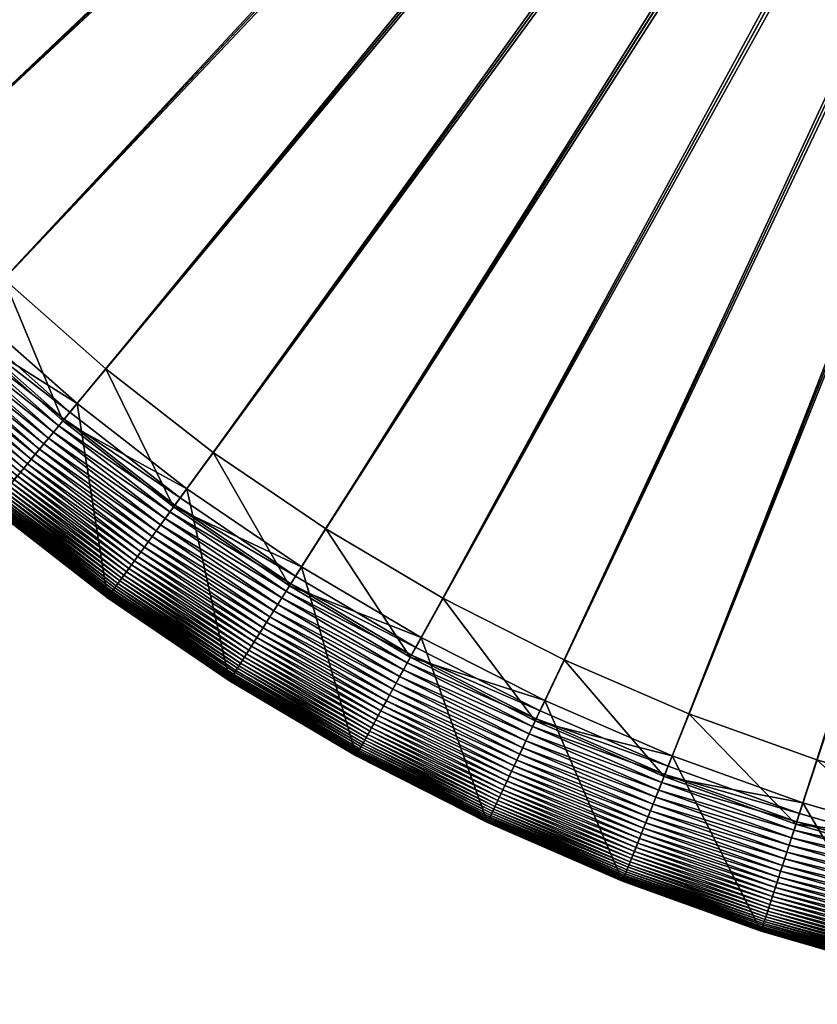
# Model space of a CAD drawing. Header units: millimetres. Extents: x -6 to 6, y -6 to 6.
# Tile 2 of 256: x -3.8 to -1.7, y -5.9 to -3.4. Entities that reach past the tile are written whole.
import ezdxf

# ---------------------------------------------------------------- set-up
doc = ezdxf.new("R2010")
doc.units = ezdxf.units.MM
doc.layers.get('0').update_dxf_attribs({"true_color": 0x5890e1})

msp = doc.modelspace()

# ---------------------------------------------------------------- meshes
at = {"color": 206, "true_color": 0x6c0888}
mesh = msp.add_polyface(dxfattribs=at)
corners = [(-5.6886, 0, 33.4988), (-0.3857, -0.0243, 33.4988), (-5.6774, -0.3572, 33.4988), (-0.3864, 0, 34.1561), (-5.5447, 0, 34.1273), (-5.5338, -0.3482, 34.1273), (-0.3834, -0.0484, 33.4988), (-5.6437, -0.713, 33.4988), (-0.3857, -0.0243, 34.1561), (-5.501, -0.6949, 34.1273), (-0.3796, -0.0724, 33.4988), (-5.5878, -1.0659, 33.4988), (-0.3834, -0.0484, 34.1561), (-5.4465, -1.039, 34.1273), (-0.3743, -0.0961, 33.4988), (-5.5099, -1.4147, 33.4988), (-0.3796, -0.0724, 34.1561), (-5.3705, -1.3789, 34.1273), (-0.3675, -0.1194, 33.4988), (-5.4102, -1.7579, 33.4988), (-0.3743, -0.0961, 34.1561), (-5.2733, -1.7134, 34.1273), (-0.3593, -0.1423, 33.4988), (-5.2891, -2.0941, 33.4988), (-0.3675, -0.1194, 34.1561), (-5.1553, -2.0411, 34.1273), (-0.3497, -0.1645, 33.4988), (-5.1472, -2.4221, 33.4988), (-0.3593, -0.1423, 34.1561), (-5.017, -2.3608, 34.1273), (-0.3386, -0.1862, 33.4988), (-4.985, -2.7405, 33.4988), (-0.3497, -0.1645, 34.1561), (-4.8589, -2.6712, 34.1273), (-0.3263, -0.2071, 33.4988), (-4.803, -3.0481, 33.4988), (-0.3386, -0.1862, 34.1561), (-4.6816, -2.971, 34.1273), (-4.8585, -3.0833, 33.5034), (-4.6384, -3.37, 33.5009), (-4.6553, -3.3823, 33.5034), (-4.8408, -3.0721, 33.5009), (-4.6207, -3.3571, 33.4993), (-4.8224, -3.0604, 33.4993), (-4.6022, -3.3437, 33.4988), (-0.3126, -0.2271, 33.4988), (-0.3263, -0.2071, 34.1561), (-4.4858, -3.2591, 34.1273), (-4.8273, -3.0635, 34.559), (-4.6254, -3.3606, 34.559), (-4.5789, -3.3268, 35.8425), (-4.792, -3.4816, 33.5862), (-4.7831, -3.4751, 33.5751), (-4.5554, -3.7686, 33.5751), (-4.7734, -3.4681, 33.5647), (-4.5463, -3.761, 33.5647), (-4.7632, -3.4606, 33.5548), (-4.5365, -3.7529, 33.5548), (-4.7522, -3.4527, 33.5457), (-4.526, -3.7443, 33.5457), (-4.7406, -3.4442, 33.5372), (-4.5149, -3.7351, 33.5372), (-4.7282, -3.4352, 33.5295), (-4.5032, -3.7253, 33.5295), (-4.7151, -3.4257, 33.5226), (-4.4907, -3.715, 33.5226), (-4.7013, -3.4157, 33.5165), (-4.4776, -3.7042, 33.5165), (-4.6867, -3.4051, 33.5112), (-4.4637, -3.6927, 33.5112), (-4.6714, -3.394, 33.5068), (-4.4491, -3.6806, 33.5068), (-4.4337, -3.6679, 33.5034), (-4.4176, -3.6546, 33.5009), (-4.4008, -3.6406, 33.4993), (-4.3831, -3.626, 33.4988), (-0.2978, -0.2463, 33.4988), (-0.3126, -0.2271, 34.1561), (-4.2723, -3.5343, 34.1273), (-4.4053, -3.6444, 34.559), (-4.361, -3.6077, 35.8425), (-4.8582, -3.5297, 36.1041), (-4.627, -3.8278, 36.1041), (-0.2817, -0.2645, 33.4988), (-4.1468, -3.8941, 33.4988), (-0.2978, -0.2463, 34.1561), (-4.0419, -3.7956, 34.1273), (-0.2645, -0.2817, 33.4988), (-3.8941, -4.1468, 33.4988), (-0.2817, -0.2645, 34.1561), (-3.7956, -4.0419, 34.1273), (-0.2463, -0.2978, 33.4988), (-3.626, -4.3831, 33.4988), (-0.2645, -0.2817, 34.1561), (-3.5343, -4.2723, 34.1273), (-0.2271, -0.3126, 33.4988), (-3.3437, -4.6022, 33.4988)]
mesh.append_faces([[corners[k] for k in face] for face in [(0, 1, 2), (2, 6, 7), (7, 10, 11), (11, 14, 15), (15, 18, 19), (19, 22, 23), (23, 26, 27), (27, 30, 31), (31, 34, 35), (38, 39, 40), (41, 42, 39), (43, 44, 42), (35, 45, 44), (37, 49, 47), (48, 50, 49), (68, 71, 69), (70, 72, 71), (40, 73, 72), (39, 74, 73), (42, 75, 74), (44, 76, 75), (47, 79, 78), (49, 80, 79), (50, 82, 80), (75, 83, 84), (84, 87, 88), (88, 91, 92), (92, 95, 96)]], dxfattribs={"vtx0": -1, "color": 206})
mesh.append_faces([[corners[k] for k in face] for face in [(3, 4, 5), (8, 5, 9), (12, 9, 13), (16, 13, 17), (20, 17, 21), (24, 21, 25), (28, 25, 29), (32, 29, 33), (36, 33, 37), (46, 37, 47), (37, 48, 49), (51, 52, 53), (52, 54, 55), (54, 56, 57), (56, 58, 59), (58, 60, 61), (60, 62, 63), (62, 64, 65), (64, 66, 67), (66, 68, 69), (68, 70, 71), (70, 40, 72), (40, 39, 73), (39, 42, 74), (42, 44, 75), (77, 47, 78), (47, 49, 79), (49, 50, 80), (50, 81, 82), (85, 78, 86), (89, 86, 90), (93, 90, 94)]], dxfattribs={"vtx2": -1, "color": 206})
mesh = msp.add_polyface(dxfattribs=at)
corners = [(-5.4102, -1.7579, 33.4988), (-0.3675, -0.1194, 33.4988), (-0.3593, -0.1423, 33.4988), (-0.3675, -0.1194, 34.1561), (-5.1553, -2.0411, 34.1273), (-0.3593, -0.1423, 34.1561), (-5.2891, -2.0941, 33.4988), (-0.3497, -0.1645, 33.4988), (-5.017, -2.3608, 34.1273), (-0.3497, -0.1645, 34.1561), (-5.1472, -2.4221, 33.4988), (-0.3386, -0.1862, 33.4988), (-4.8589, -2.6712, 34.1273), (-0.3386, -0.1862, 34.1561), (-4.985, -2.7405, 33.4988), (-0.3263, -0.2071, 33.4988), (-4.6816, -2.971, 34.1273), (-0.3263, -0.2071, 34.1561), (-4.803, -3.0481, 33.4988), (-0.3126, -0.2271, 33.4988), (-4.4858, -3.2591, 34.1273), (-0.3126, -0.2271, 34.1561), (-4.6022, -3.3437, 33.4988), (-0.2978, -0.2463, 33.4988), (-4.2723, -3.5343, 34.1273), (-0.2978, -0.2463, 34.1561), (-4.3831, -3.626, 33.4988), (-0.2817, -0.2645, 33.4988), (-4.0419, -3.7956, 34.1273), (-0.2817, -0.2645, 34.1561), (-4.1468, -3.8941, 33.4988), (-0.2645, -0.2817, 33.4988), (-3.7956, -4.0419, 34.1273), (-0.2645, -0.2817, 34.1561), (-3.8941, -4.1468, 33.4988), (-0.2463, -0.2978, 33.4988), (-3.5343, -4.2723, 34.1273), (-0.2463, -0.2978, 34.1561), (-3.626, -4.3831, 33.4988), (-0.2271, -0.3126, 33.4988), (-3.2591, -4.4858, 34.1273), (-0.2271, -0.3126, 34.1561), (-3.3437, -4.6022, 33.4988), (-0.2071, -0.3263, 33.4988), (-3.0481, -4.803, 33.4988), (-2.971, -4.6816, 34.1273), (-0.2071, -0.3263, 34.1561), (-0.1862, -0.3386, 33.4988), (-2.7405, -4.985, 33.4988), (-2.6712, -4.8589, 34.1273), (-0.1862, -0.3386, 34.1561), (-0.1645, -0.3497, 33.4988), (-2.4221, -5.1472, 33.4988), (-2.3608, -5.017, 34.1273), (-0.1645, -0.3497, 34.1561), (-0.1423, -0.3593, 33.4988), (-2.0941, -5.2891, 33.4988), (-2.0411, -5.1553, 34.1273), (-0.1423, -0.3593, 34.1561), (-0.1194, -0.3675, 33.4988), (-1.7579, -5.4102, 33.4988), (-1.7134, -5.2733, 34.1273), (-0.1194, -0.3675, 34.1561), (-0.0961, -0.3743, 33.4988), (-1.4147, -5.5099, 33.4988), (-1.3789, -5.3705, 34.1273), (-0.0961, -0.3743, 34.1561), (-0.0724, -0.3796, 33.4988), (-1.0659, -5.5878, 33.4988), (-1.039, -5.4465, 34.1273), (-0.0724, -0.3796, 34.1561), (-0.0484, -0.3834, 33.4988), (-0.713, -5.6437, 33.4988), (-0.6949, -5.501, 34.1273), (-0.0484, -0.3834, 34.1561), (-0.0243, -0.3857, 33.4988), (-0.3482, -5.5338, 34.1273), (-0.0243, -0.3857, 34.1561), (-0.3572, -5.6774, 33.4988), (0, -0.3864, 33.4988), (0, -5.5447, 34.1273), (0, -0.3864, 34.1561)]
mesh.append_faces([[corners[k] for k in face] for face in [(3, 4, 5), (5, 8, 9), (9, 12, 13), (13, 16, 17), (17, 20, 21), (21, 24, 25), (25, 28, 29), (29, 32, 33), (33, 36, 37), (37, 40, 41), (42, 43, 44), (41, 45, 46), (44, 47, 48), (46, 49, 50), (48, 51, 52), (50, 53, 54), (52, 55, 56), (54, 57, 58), (56, 59, 60), (58, 61, 62), (60, 63, 64), (62, 65, 66), (64, 67, 68), (66, 69, 70), (68, 71, 72), (70, 73, 74), (74, 76, 77), (77, 80, 81)]], dxfattribs={"vtx0": -1, "color": 206})
mesh.append_faces([[corners[k] for k in face] for face in [(0, 1, 2), (6, 2, 7), (10, 7, 11), (14, 11, 15), (18, 15, 19), (22, 19, 23), (26, 23, 27), (30, 27, 31), (34, 31, 35), (38, 35, 39), (37, 36, 40), (42, 39, 43), (41, 40, 45), (44, 43, 47), (46, 45, 49), (48, 47, 51), (50, 49, 53), (52, 51, 55), (54, 53, 57), (56, 55, 59), (58, 57, 61), (60, 59, 63), (62, 61, 65), (64, 63, 67), (66, 65, 69), (68, 67, 71), (70, 69, 73), (72, 71, 75), (74, 73, 76), (78, 75, 79), (77, 76, 80)]], dxfattribs={"vtx2": -1, "color": 206})
mesh = msp.add_polyface(dxfattribs=at)
corners = [(-4.1635, -3.9098, 33.4993), (-3.8941, -4.1468, 33.4988), (-3.9098, -4.1635, 33.4993), (-4.0419, -3.7956, 34.1273), (-3.9138, -4.1678, 34.559), (-3.7956, -4.0419, 34.1273), (-4.1678, -3.9138, 34.559), (-3.8744, -4.1258, 35.8425), (-4.1071, -4.3736, 33.7551), (-3.8226, -4.6207, 33.7392), (-3.8243, -4.6228, 33.7551), (-4.1052, -4.3715, 33.7392), (-3.8204, -4.6181, 33.7236), (-4.1029, -4.3691, 33.7236), (-3.8179, -4.615, 33.7082), (-4.1001, -4.3662, 33.7082), (-3.815, -4.6115, 33.6931), (-4.097, -4.3628, 33.6931), (-3.8116, -4.6074, 33.6783), (-4.0934, -4.359, 33.6783), (-3.8078, -4.6029, 33.6638), (-4.0893, -4.3547, 33.6638), (-3.8036, -4.5978, 33.6498), (-4.0848, -4.3499, 33.6498), (-4.0798, -4.3445, 33.6361), (-3.799, -4.5921, 33.6361), (-4.0743, -4.3387, 33.6229), (-3.7938, -4.586, 33.6229), (-4.0683, -4.3323, 33.6101), (-3.7883, -4.5792, 33.6101), (-4.0618, -4.3254, 33.5979), (-3.7822, -4.5719, 33.5979), (-4.0548, -4.3179, 33.5862), (-3.7756, -4.564, 33.5862), (-4.0472, -4.3098, 33.5751), (-3.7686, -4.5554, 33.5751), (-4.039, -4.3011, 33.5647), (-3.761, -4.5463, 33.5647), (-4.0303, -4.2919, 33.5548), (-3.7529, -4.5365, 33.5548), (-4.0211, -4.282, 33.5457), (-3.7443, -4.526, 33.5457), (-4.0112, -4.2715, 33.5372), (-3.7351, -4.5149, 33.5372), (-4.0008, -4.2604, 33.5295), (-3.7253, -4.5032, 33.5295), (-3.9897, -4.2486, 33.5226), (-3.715, -4.4907, 33.5226), (-3.978, -4.2361, 33.5165), (-3.7042, -4.4776, 33.5165), (-3.9657, -4.223, 33.5112), (-3.6927, -4.4637, 33.5112), (-3.9527, -4.2092, 33.5068), (-3.6806, -4.4491, 33.5068), (-3.9391, -4.1947, 33.5034), (-3.6679, -4.4337, 33.5034), (-3.9248, -4.1795, 33.5009), (-3.6546, -4.4176, 33.5009), (-3.6406, -4.4008, 33.4993), (-3.626, -4.3831, 33.4988), (-3.6444, -4.4053, 34.559), (-3.5343, -4.2723, 34.1273), (-3.6077, -4.361, 35.8425), (-4.1108, -4.3775, 36.1041), (-3.8278, -4.627, 36.1041), (-3.394, -4.6714, 33.5068), (-3.3823, -4.6553, 33.5034), (-3.37, -4.6384, 33.5009), (-3.3571, -4.6207, 33.4993), (-3.3437, -4.6022, 33.4988), (-3.3268, -4.5789, 35.8425)]
mesh.append_faces([[corners[k] for k in face] for face in [(0, 1, 2), (3, 4, 5), (6, 7, 4), (8, 9, 10), (11, 12, 9), (13, 14, 12), (15, 16, 14), (17, 18, 16), (19, 20, 18), (21, 22, 20), (23, 25, 22), (24, 27, 25), (26, 29, 27), (28, 31, 29), (30, 33, 31), (32, 35, 33), (34, 37, 35), (36, 39, 37), (38, 41, 39), (40, 43, 41), (42, 45, 43), (44, 47, 45), (46, 49, 47), (48, 51, 49), (50, 53, 51), (52, 55, 53), (54, 57, 55), (56, 58, 57), (2, 59, 58), (5, 60, 61), (4, 62, 60), (7, 64, 62)]], dxfattribs={"vtx0": -1, "color": 206})
mesh.append_faces([[corners[k] for k in face] for face in [(23, 24, 25), (24, 26, 27), (26, 28, 29), (28, 30, 31), (30, 32, 33), (32, 34, 35), (34, 36, 37), (36, 38, 39), (38, 40, 41), (40, 42, 43), (42, 44, 45), (44, 46, 47), (46, 48, 49), (48, 50, 51), (50, 52, 53), (52, 54, 55), (54, 56, 57), (56, 2, 58), (2, 1, 59), (5, 4, 60), (4, 7, 62), (7, 63, 64), (51, 53, 65), (53, 55, 66), (55, 57, 67), (57, 58, 68), (58, 59, 69), (60, 62, 70)]], dxfattribs={"vtx2": -1, "color": 206})
mesh = msp.add_polyface(dxfattribs=at)
corners = [(-3.715, -4.4907, 33.5226), (-3.4157, -4.7013, 33.5165), (-3.4257, -4.7151, 33.5226), (-3.7042, -4.4776, 33.5165), (-3.4051, -4.6867, 33.5112), (-3.6927, -4.4637, 33.5112), (-3.394, -4.6714, 33.5068), (-3.6806, -4.4491, 33.5068), (-3.3823, -4.6553, 33.5034), (-3.6679, -4.4337, 33.5034), (-3.37, -4.6384, 33.5009), (-3.6546, -4.4176, 33.5009), (-3.3571, -4.6207, 33.4993), (-3.6406, -4.4008, 33.4993), (-3.3437, -4.6022, 33.4988), (-3.5343, -4.2723, 34.1273), (-3.6444, -4.4053, 34.559), (-3.3606, -4.6254, 34.559), (-3.2591, -4.4858, 34.1273), (-3.3268, -4.5789, 35.8425), (-3.6077, -4.361, 35.8425), (-3.5297, -4.8582, 36.1041), (-3.5294, -4.8578, 33.8036), (-3.5287, -4.8569, 33.7873), (-3.2168, -5.0689, 33.7873), (-3.5278, -4.8556, 33.7711), (-3.2159, -5.0675, 33.7711), (-3.5265, -4.8538, 33.7551), (-3.2148, -5.0657, 33.7551), (-3.5249, -4.8516, 33.7392), (-3.2133, -5.0633, 33.7392), (-3.5229, -4.8489, 33.7236), (-3.2115, -5.0605, 33.7236), (-3.5206, -4.8457, 33.7082), (-3.2094, -5.0572, 33.7082), (-3.5179, -4.8419, 33.6931), (-3.2069, -5.0533, 33.6931), (-3.5148, -4.8377, 33.6783), (-3.2041, -5.0488, 33.6783), (-3.5113, -4.8329, 33.6638), (-3.2009, -5.0438, 33.6638), (-3.5074, -4.8275, 33.6498), (-3.1974, -5.0382, 33.6498), (-3.5031, -4.8216, 33.6361), (-3.1935, -5.0321, 33.6361), (-3.4984, -4.8151, 33.6229), (-3.1891, -5.0253, 33.6229), (-3.4932, -4.808, 33.6101), (-3.1845, -5.0179, 33.6101), (-3.4877, -4.8003, 33.5979), (-3.1794, -5.0099, 33.5979), (-3.4816, -4.792, 33.5862), (-3.1738, -5.0012, 33.5862), (-3.4751, -4.7831, 33.5751), (-3.1679, -4.9918, 33.5751), (-3.4681, -4.7734, 33.5647), (-3.1615, -4.9818, 33.5647), (-3.4606, -4.7632, 33.5548), (-3.1547, -4.9711, 33.5548), (-3.4527, -4.7522, 33.5457), (-3.1475, -4.9596, 33.5457), (-3.4442, -4.7406, 33.5372), (-3.1398, -4.9475, 33.5372), (-3.4352, -4.7282, 33.5295), (-3.1316, -4.9346, 33.5295), (-3.1229, -4.9209, 33.5226), (-3.1138, -4.9065, 33.5165), (-3.1041, -4.8913, 33.5112), (-3.094, -4.8753, 33.5068), (-3.0833, -4.8585, 33.5034), (-3.0721, -4.8408, 33.5009), (-3.0604, -4.8224, 33.4993), (-3.0481, -4.803, 33.4988), (-3.0635, -4.8273, 34.559), (-2.971, -4.6816, 34.1273), (-3.0327, -4.7787, 35.8425), (-3.2177, -5.0703, 36.1041)]
mesh.append_faces([[corners[k] for k in face] for face in [(0, 1, 2), (3, 4, 1), (5, 6, 4), (7, 8, 6), (9, 10, 8), (11, 12, 10), (13, 14, 12), (15, 17, 18), (16, 19, 17), (20, 21, 19), (51, 54, 52), (53, 56, 54), (55, 58, 56), (57, 60, 58), (59, 62, 60), (61, 64, 62), (63, 65, 64), (2, 66, 65), (1, 67, 66), (4, 68, 67), (6, 69, 68), (8, 70, 69), (10, 71, 70), (12, 72, 71), (18, 73, 74), (17, 75, 73), (19, 76, 75)]], dxfattribs={"vtx0": -1, "color": 206})
mesh.append_faces([[corners[k] for k in face] for face in [(15, 16, 17), (22, 23, 24), (23, 25, 26), (25, 27, 28), (27, 29, 30), (29, 31, 32), (31, 33, 34), (33, 35, 36), (35, 37, 38), (37, 39, 40), (39, 41, 42), (41, 43, 44), (43, 45, 46), (45, 47, 48), (47, 49, 50), (49, 51, 52), (51, 53, 54), (53, 55, 56), (55, 57, 58), (57, 59, 60), (59, 61, 62), (61, 63, 64), (63, 2, 65), (2, 1, 66), (1, 4, 67), (4, 6, 68), (6, 8, 69), (8, 10, 70), (10, 12, 71), (12, 14, 72), (18, 17, 73), (17, 19, 75), (19, 21, 76)]], dxfattribs={"vtx2": -1, "color": 206})
mesh = msp.add_polyface(dxfattribs=at)
corners = [(-4.1108, -4.3775, 36.1041), (-3.8278, -4.627, 33.8363), (-3.8278, -4.627, 36.1041), (-4.1108, -4.3775, 33.8363), (-3.8278, -4.627, 33.8199), (-4.1108, -4.3775, 33.8199), (-3.8274, -4.6266, 33.8036), (-4.1104, -4.3771, 33.8036), (-3.8268, -4.6257, 33.7873), (-4.1097, -4.3763, 33.7873), (-3.8257, -4.6245, 33.7711), (-4.1085, -4.3752, 33.7711), (-3.8243, -4.6228, 33.7551), (-3.5297, -4.8582, 33.8363), (-3.5297, -4.8582, 36.1041), (-3.5297, -4.8582, 33.8199), (-3.5294, -4.8578, 33.8036), (-3.5287, -4.8569, 33.7873), (-3.5278, -4.8556, 33.7711), (-3.5265, -4.8538, 33.7551), (-3.8226, -4.6207, 33.7392), (-3.5249, -4.8516, 33.7392), (-3.8204, -4.6181, 33.7236), (-3.5229, -4.8489, 33.7236), (-3.8179, -4.615, 33.7082), (-3.5206, -4.8457, 33.7082), (-3.815, -4.6115, 33.6931), (-3.5179, -4.8419, 33.6931), (-3.8116, -4.6074, 33.6783), (-3.5148, -4.8377, 33.6783), (-3.8078, -4.6029, 33.6638), (-3.5113, -4.8329, 33.6638), (-3.8036, -4.5978, 33.6498), (-3.5074, -4.8275, 33.6498), (-3.799, -4.5921, 33.6361), (-3.5031, -4.8216, 33.6361), (-3.7938, -4.586, 33.6229), (-3.4984, -4.8151, 33.6229), (-3.7883, -4.5792, 33.6101), (-3.4932, -4.808, 33.6101), (-3.7822, -4.5719, 33.5979), (-3.4877, -4.8003, 33.5979), (-3.7756, -4.564, 33.5862), (-3.4816, -4.792, 33.5862), (-3.7686, -4.5554, 33.5751), (-3.4751, -4.7831, 33.5751), (-3.761, -4.5463, 33.5647), (-3.4681, -4.7734, 33.5647), (-3.7529, -4.5365, 33.5548), (-3.4606, -4.7632, 33.5548), (-3.7443, -4.526, 33.5457), (-3.4527, -4.7522, 33.5457), (-3.7351, -4.5149, 33.5372), (-3.4442, -4.7406, 33.5372), (-3.7253, -4.5032, 33.5295), (-3.4352, -4.7282, 33.5295), (-3.715, -4.4907, 33.5226), (-3.4257, -4.7151, 33.5226), (-3.7042, -4.4776, 33.5165), (-3.4157, -4.7013, 33.5165), (-3.6927, -4.4637, 33.5112), (-3.4051, -4.6867, 33.5112), (-3.6077, -4.361, 35.8425)]
mesh.append_faces([[corners[k] for k in face] for face in [(0, 1, 2), (3, 4, 1), (5, 6, 4), (7, 8, 6), (9, 10, 8), (11, 12, 10), (2, 13, 14), (1, 15, 13), (4, 16, 15), (6, 17, 16), (8, 18, 17), (10, 19, 18), (12, 21, 19), (20, 23, 21), (22, 25, 23), (24, 27, 25), (26, 29, 27), (28, 31, 29), (30, 33, 31), (32, 35, 33), (34, 37, 35), (36, 39, 37), (38, 41, 39), (40, 43, 41), (42, 45, 43), (44, 47, 45), (46, 49, 47), (48, 51, 49), (50, 53, 51), (52, 55, 53), (54, 57, 55)]], dxfattribs={"vtx0": -1, "color": 206})
mesh.append_faces([[corners[k] for k in face] for face in [(2, 1, 13), (1, 4, 15), (4, 6, 16), (6, 8, 17), (8, 10, 18), (10, 12, 19), (12, 20, 21), (20, 22, 23), (22, 24, 25), (24, 26, 27), (26, 28, 29), (28, 30, 31), (30, 32, 33), (32, 34, 35), (34, 36, 37), (36, 38, 39), (38, 40, 41), (40, 42, 43), (42, 44, 45), (44, 46, 47), (46, 48, 49), (48, 50, 51), (50, 52, 53), (52, 54, 55), (54, 56, 57), (56, 58, 59), (58, 60, 61), (62, 2, 14)]], dxfattribs={"vtx2": -1, "color": 206})
mesh = msp.add_polyface(dxfattribs=at)
corners = [(-3.2094, -5.0572, 33.7082), (-2.8833, -5.2447, 33.6931), (-2.8855, -5.2487, 33.7082), (-3.2069, -5.0533, 33.6931), (-2.8807, -5.24, 33.6783), (-3.2041, -5.0488, 33.6783), (-2.8779, -5.2349, 33.6638), (-3.2009, -5.0438, 33.6638), (-2.8747, -5.2291, 33.6498), (-3.1974, -5.0382, 33.6498), (-2.8712, -5.2227, 33.6361), (-3.1935, -5.0321, 33.6361), (-2.8673, -5.2156, 33.6229), (-3.1891, -5.0253, 33.6229), (-2.8631, -5.2079, 33.6101), (-3.1845, -5.0179, 33.6101), (-2.8585, -5.1996, 33.5979), (-3.1794, -5.0099, 33.5979), (-2.8536, -5.1906, 33.5862), (-3.1738, -5.0012, 33.5862), (-2.8482, -5.1809, 33.5751), (-3.1679, -4.9918, 33.5751), (-2.8425, -5.1705, 33.5647), (-3.1615, -4.9818, 33.5647), (-2.8364, -5.1593, 33.5548), (-3.1547, -4.9711, 33.5548), (-2.8298, -5.1475, 33.5457), (-3.1475, -4.9596, 33.5457), (-2.8229, -5.1349, 33.5372), (-3.1398, -4.9475, 33.5372), (-2.8156, -5.1215, 33.5295), (-3.1316, -4.9346, 33.5295), (-2.8078, -5.1073, 33.5226), (-3.1229, -4.9209, 33.5226), (-2.7995, -5.0923, 33.5165), (-3.1138, -4.9065, 33.5165), (-2.7909, -5.0766, 33.5112), (-3.1041, -4.8913, 33.5112), (-2.7817, -5.0599, 33.5068), (-3.094, -4.8753, 33.5068), (-3.0833, -4.8585, 33.5034), (-2.7721, -5.0425, 33.5034), (-3.0721, -4.8408, 33.5009), (-2.7621, -5.0242, 33.5009), (-3.0604, -4.8224, 33.4993), (-2.7515, -5.005, 33.4993), (-3.0481, -4.803, 33.4988), (-2.7405, -4.985, 33.4988), (-2.971, -4.6816, 34.1273), (-3.0635, -4.8273, 34.559), (-2.7544, -5.0102, 34.559), (-2.6712, -4.8589, 34.1273), (-3.0327, -4.7787, 35.8425), (-2.7266, -4.9597, 35.8425), (-2.893, -5.2623, 36.1041), (-2.5173, -5.3495, 33.5751), (-2.5122, -5.3388, 33.5647), (-2.5068, -5.3273, 33.5548), (-2.5011, -5.315, 33.5457), (-2.4949, -5.302, 33.5372), (-2.4884, -5.2882, 33.5295), (-2.4815, -5.2735, 33.5226), (-2.4743, -5.2581, 33.5165), (-2.4666, -5.2418, 33.5112), (-2.4585, -5.2246, 33.5068), (-2.45, -5.2066, 33.5034), (-2.4412, -5.1877, 33.5009), (-2.4318, -5.1679, 33.4993), (-2.4221, -5.1472, 33.4988), (-2.4343, -5.1732, 34.559), (-2.3608, -5.017, 34.1273), (-2.4098, -5.1212, 35.8425), (-2.5569, -5.4336, 36.1041)]
mesh.append_faces([[corners[k] for k in face] for face in [(0, 1, 2), (3, 4, 1), (5, 6, 4), (7, 8, 6), (9, 10, 8), (11, 12, 10), (13, 14, 12), (15, 16, 14), (17, 18, 16), (19, 20, 18), (21, 22, 20), (23, 24, 22), (25, 26, 24), (27, 28, 26), (29, 30, 28), (31, 32, 30), (33, 34, 32), (35, 36, 34), (37, 38, 36), (39, 41, 38), (40, 43, 41), (42, 45, 43), (44, 47, 45), (48, 50, 51), (49, 53, 50), (52, 54, 53), (30, 61, 60), (32, 62, 61), (34, 63, 62), (36, 64, 63), (38, 65, 64), (41, 66, 65), (43, 67, 66), (45, 68, 67), (51, 69, 70), (50, 71, 69), (53, 72, 71)]], dxfattribs={"vtx0": -1, "color": 206})
mesh.append_faces([[corners[k] for k in face] for face in [(39, 40, 41), (40, 42, 43), (42, 44, 45), (44, 46, 47), (48, 49, 50), (49, 52, 53), (18, 20, 55), (20, 22, 56), (22, 24, 57), (24, 26, 58), (26, 28, 59), (28, 30, 60), (30, 32, 61), (32, 34, 62), (34, 36, 63), (36, 38, 64), (38, 41, 65), (41, 43, 66), (43, 45, 67), (45, 47, 68), (51, 50, 69), (50, 53, 71), (53, 54, 72)]], dxfattribs={"vtx2": -1, "color": 206})
mesh = msp.add_polyface(dxfattribs=at)
corners = [(-3.5297, -4.8582, 36.1041), (-3.5297, -4.8582, 33.8363), (-3.2177, -5.0703, 33.8363), (-3.2177, -5.0703, 36.1041), (-3.5297, -4.8582, 33.8199), (-3.2177, -5.0703, 33.8199), (-3.5294, -4.8578, 33.8036), (-3.2174, -5.0698, 33.8036), (-3.2168, -5.0689, 33.7873), (-3.5287, -4.8569, 33.7873), (-3.2159, -5.0675, 33.7711), (-3.5278, -4.8556, 33.7711), (-3.2148, -5.0657, 33.7551), (-3.5265, -4.8538, 33.7551), (-3.2133, -5.0633, 33.7392), (-3.5249, -4.8516, 33.7392), (-3.2115, -5.0605, 33.7236), (-3.5229, -4.8489, 33.7236), (-3.2094, -5.0572, 33.7082), (-3.5206, -4.8457, 33.7082), (-3.2069, -5.0533, 33.6931), (-3.5179, -4.8419, 33.6931), (-3.2041, -5.0488, 33.6783), (-3.5148, -4.8377, 33.6783), (-3.2009, -5.0438, 33.6638), (-3.5113, -4.8329, 33.6638), (-3.1974, -5.0382, 33.6498), (-3.5074, -4.8275, 33.6498), (-3.1935, -5.0321, 33.6361), (-3.5031, -4.8216, 33.6361), (-3.1891, -5.0253, 33.6229), (-3.4984, -4.8151, 33.6229), (-3.1845, -5.0179, 33.6101), (-3.4932, -4.808, 33.6101), (-3.1794, -5.0099, 33.5979), (-3.4877, -4.8003, 33.5979), (-3.1738, -5.0012, 33.5862), (-2.893, -5.2623, 33.8363), (-2.893, -5.2623, 36.1041), (-2.893, -5.2623, 33.8199), (-2.8927, -5.2618, 33.8036), (-2.8922, -5.2609, 33.7873), (-2.8914, -5.2595, 33.7711), (-2.8904, -5.2575, 33.7551), (-2.889, -5.2551, 33.7392), (-2.8874, -5.2522, 33.7236), (-2.8855, -5.2487, 33.7082), (-2.8833, -5.2447, 33.6931), (-2.8807, -5.24, 33.6783), (-2.8779, -5.2349, 33.6638), (-2.8747, -5.2291, 33.6498), (-2.8712, -5.2227, 33.6361), (-2.8673, -5.2156, 33.6229), (-2.8631, -5.2079, 33.6101), (-2.8585, -5.1996, 33.5979), (-2.8536, -5.1906, 33.5862), (-3.1679, -4.9918, 33.5751), (-2.8482, -5.1809, 33.5751), (-3.1615, -4.9818, 33.5647), (-2.8425, -5.1705, 33.5647), (-3.1547, -4.9711, 33.5548), (-2.8364, -5.1593, 33.5548), (-3.1475, -4.9596, 33.5457), (-2.8298, -5.1475, 33.5457), (-3.1398, -4.9475, 33.5372), (-2.8229, -5.1349, 33.5372), (-3.1316, -4.9346, 33.5295), (-2.8156, -5.1215, 33.5295), (-3.1229, -4.9209, 33.5226), (-2.8078, -5.1073, 33.5226), (-3.1138, -4.9065, 33.5165), (-2.7995, -5.0923, 33.5165), (-3.1041, -4.8913, 33.5112), (-2.7909, -5.0766, 33.5112), (-3.094, -4.8753, 33.5068), (-2.7817, -5.0599, 33.5068), (-3.0327, -4.7787, 35.8425)]
mesh.append_faces([[corners[k] for k in face] for face in [(0, 2, 3), (1, 5, 2), (4, 7, 5), (6, 8, 7), (9, 10, 8), (11, 12, 10), (13, 14, 12), (15, 16, 14), (17, 18, 16), (19, 20, 18), (21, 22, 20), (23, 24, 22), (25, 26, 24), (27, 28, 26), (29, 30, 28), (31, 32, 30), (33, 34, 32), (35, 36, 34), (3, 37, 38), (2, 39, 37), (5, 40, 39), (7, 41, 40), (8, 42, 41), (10, 43, 42), (12, 44, 43), (14, 45, 44), (16, 46, 45)]], dxfattribs={"vtx0": -1, "color": 206})
mesh.append_faces([[corners[k] for k in face] for face in [(0, 1, 2), (1, 4, 5), (4, 6, 7), (3, 2, 37), (2, 5, 39), (5, 7, 40), (7, 8, 41), (8, 10, 42), (10, 12, 43), (12, 14, 44), (14, 16, 45), (16, 18, 46), (18, 20, 47), (20, 22, 48), (22, 24, 49), (24, 26, 50), (26, 28, 51), (28, 30, 52), (30, 32, 53), (32, 34, 54), (34, 36, 55), (36, 56, 57), (56, 58, 59), (58, 60, 61), (60, 62, 63), (62, 64, 65), (64, 66, 67), (66, 68, 69), (68, 70, 71), (70, 72, 73), (72, 74, 75), (76, 3, 38)]], dxfattribs={"vtx2": -1, "color": 206})
mesh = msp.add_polyface(dxfattribs=at)
corners = [(-2.5569, -5.4336, 36.1041), (-2.2106, -5.5834, 33.8363), (-2.2106, -5.5834, 36.1041), (-2.5569, -5.4336, 33.8363), (-2.2106, -5.5834, 33.8199), (-2.5568, -5.4336, 33.8199), (-2.2104, -5.5829, 33.8036), (-2.5566, -5.4331, 33.8036), (-2.21, -5.5819, 33.7873), (-2.5562, -5.4321, 33.7873), (-2.2094, -5.5804, 33.7711), (-2.5555, -5.4306, 33.7711), (-2.2086, -5.5783, 33.7551), (-2.5545, -5.4287, 33.7551), (-2.2076, -5.5758, 33.7392), (-2.5534, -5.4262, 33.7392), (-2.2064, -5.5726, 33.7236), (-2.5519, -5.4231, 33.7236), (-2.2049, -5.569, 33.7082), (-2.5502, -5.4195, 33.7082), (-2.2032, -5.5647, 33.6931), (-2.5483, -5.4153, 33.6931), (-2.2013, -5.5598, 33.6783), (-2.546, -5.4106, 33.6783), (-2.1991, -5.5543, 33.6638), (-2.5435, -5.4052, 33.6638), (-2.1967, -5.5481, 33.6498), (-2.5407, -5.3993, 33.6498), (-2.194, -5.5413, 33.6361), (-2.5376, -5.3926, 33.6361), (-2.191, -5.5339, 33.6229), (-2.5342, -5.3854, 33.6229), (-2.1878, -5.5257, 33.6101), (-2.5304, -5.3774, 33.6101), (-2.1843, -5.5169, 33.5979), (-2.5264, -5.3688, 33.5979), (-2.522, -5.3595, 33.5862), (-2.1805, -5.5073, 33.5862), (-2.5173, -5.3495, 33.5751), (-2.1764, -5.497, 33.5751), (-2.5122, -5.3388, 33.5647), (-2.172, -5.486, 33.5647), (-2.5068, -5.3273, 33.5548), (-2.1674, -5.4742, 33.5548), (-2.5011, -5.315, 33.5457), (-2.1624, -5.4616, 33.5457), (-2.4949, -5.302, 33.5372), (-2.1571, -5.4482, 33.5372), (-2.4884, -5.2882, 33.5295), (-2.1515, -5.434, 33.5295), (-2.4815, -5.2735, 33.5226), (-2.1455, -5.4189, 33.5226), (-2.4743, -5.2581, 33.5165), (-2.1392, -5.4031, 33.5165), (-2.4666, -5.2418, 33.5112), (-2.1326, -5.3863, 33.5112), (-2.4585, -5.2246, 33.5068), (-2.1256, -5.3687, 33.5068), (-2.45, -5.2066, 33.5034), (-2.1183, -5.3502, 33.5034), (-2.4412, -5.1877, 33.5009), (-2.1106, -5.3308, 33.5009), (-2.4318, -5.1679, 33.4993), (-2.1025, -5.3104, 33.4993), (-2.4221, -5.1472, 33.4988), (-2.0941, -5.2891, 33.4988), (-2.3608, -5.017, 34.1273), (-2.4343, -5.1732, 34.559), (-2.1047, -5.3159, 34.559), (-2.0411, -5.1553, 34.1273), (-2.4098, -5.1212, 35.8425), (-2.0835, -5.2624, 35.8425), (-1.8557, -5.7112, 33.8363), (-1.8557, -5.7112, 33.8199), (-1.8555, -5.7107, 33.8036), (-1.8552, -5.7096, 33.7873), (-1.8547, -5.7081, 33.7711), (-1.854, -5.706, 33.7551)]
mesh.append_faces([[corners[k] for k in face] for face in [(0, 1, 2), (3, 4, 1), (5, 6, 4), (7, 8, 6), (9, 10, 8), (11, 12, 10), (13, 14, 12), (15, 16, 14), (17, 18, 16), (19, 20, 18), (21, 22, 20), (23, 24, 22), (25, 26, 24), (27, 28, 26), (29, 30, 28), (31, 32, 30), (33, 34, 32), (35, 37, 34), (36, 39, 37), (38, 41, 39), (40, 43, 41), (42, 45, 43), (44, 47, 45), (46, 49, 47), (48, 51, 49), (50, 53, 51), (52, 55, 53), (54, 57, 55), (56, 59, 57), (58, 61, 59), (60, 63, 61), (62, 65, 63), (66, 68, 69), (67, 71, 68), (70, 2, 71)]], dxfattribs={"vtx0": -1, "color": 206})
mesh.append_faces([[corners[k] for k in face] for face in [(35, 36, 37), (36, 38, 39), (38, 40, 41), (40, 42, 43), (42, 44, 45), (44, 46, 47), (46, 48, 49), (48, 50, 51), (50, 52, 53), (52, 54, 55), (54, 56, 57), (56, 58, 59), (58, 60, 61), (60, 62, 63), (62, 64, 65), (66, 67, 68), (67, 70, 71), (70, 0, 2), (2, 1, 72), (1, 4, 73), (4, 6, 74), (6, 8, 75), (8, 10, 76), (10, 12, 77)]], dxfattribs={"vtx2": -1, "color": 206})
mesh = msp.add_polyface(dxfattribs=at)
corners = [(-2.893, -5.2623, 36.1041), (-2.893, -5.2623, 33.8363), (-2.5569, -5.4336, 33.8363), (-2.5569, -5.4336, 36.1041), (-2.893, -5.2623, 33.8199), (-2.5568, -5.4336, 33.8199), (-2.8927, -5.2618, 33.8036), (-2.5566, -5.4331, 33.8036), (-2.8922, -5.2609, 33.7873), (-2.5562, -5.4321, 33.7873), (-2.8914, -5.2595, 33.7711), (-2.5555, -5.4306, 33.7711), (-2.8904, -5.2575, 33.7551), (-2.5545, -5.4287, 33.7551), (-2.889, -5.2551, 33.7392), (-2.5534, -5.4262, 33.7392), (-2.8874, -5.2522, 33.7236), (-2.5519, -5.4231, 33.7236), (-2.8855, -5.2487, 33.7082), (-2.5502, -5.4195, 33.7082), (-2.8833, -5.2447, 33.6931), (-2.5483, -5.4153, 33.6931), (-2.8807, -5.24, 33.6783), (-2.546, -5.4106, 33.6783), (-2.8779, -5.2349, 33.6638), (-2.5435, -5.4052, 33.6638), (-2.8747, -5.2291, 33.6498), (-2.5407, -5.3993, 33.6498), (-2.8712, -5.2227, 33.6361), (-2.5376, -5.3926, 33.6361), (-2.8673, -5.2156, 33.6229), (-2.5342, -5.3854, 33.6229), (-2.8631, -5.2079, 33.6101), (-2.5304, -5.3774, 33.6101), (-2.8585, -5.1996, 33.5979), (-2.5264, -5.3688, 33.5979), (-2.8536, -5.1906, 33.5862), (-2.522, -5.3595, 33.5862), (-2.5173, -5.3495, 33.5751), (-2.8482, -5.1809, 33.5751), (-2.5122, -5.3388, 33.5647), (-2.8425, -5.1705, 33.5647), (-2.5068, -5.3273, 33.5548), (-2.8364, -5.1593, 33.5548), (-2.5011, -5.315, 33.5457), (-2.8298, -5.1475, 33.5457), (-2.4949, -5.302, 33.5372), (-2.8229, -5.1349, 33.5372), (-2.4884, -5.2882, 33.5295), (-2.2106, -5.5834, 33.8363), (-2.2106, -5.5834, 33.8199), (-2.2104, -5.5829, 33.8036), (-2.21, -5.5819, 33.7873), (-2.2094, -5.5804, 33.7711), (-2.2086, -5.5783, 33.7551), (-2.2076, -5.5758, 33.7392), (-2.2064, -5.5726, 33.7236), (-2.2049, -5.569, 33.7082), (-2.2032, -5.5647, 33.6931), (-2.2013, -5.5598, 33.6783), (-2.1991, -5.5543, 33.6638), (-2.1967, -5.5481, 33.6498), (-2.194, -5.5413, 33.6361), (-2.191, -5.5339, 33.6229), (-2.1878, -5.5257, 33.6101), (-2.1843, -5.5169, 33.5979)]
mesh.append_faces([[corners[k] for k in face] for face in [(0, 2, 3), (1, 5, 2), (4, 7, 5), (6, 9, 7), (8, 11, 9), (10, 13, 11), (12, 15, 13), (14, 17, 15), (16, 19, 17), (18, 21, 19), (20, 23, 21), (22, 25, 23), (24, 27, 25), (26, 29, 27), (28, 31, 29), (30, 33, 31), (32, 35, 33), (34, 37, 35), (36, 38, 37), (39, 40, 38), (41, 42, 40), (43, 44, 42), (45, 46, 44), (47, 48, 46)]], dxfattribs={"vtx0": -1, "color": 206})
mesh.append_faces([[corners[k] for k in face] for face in [(0, 1, 2), (1, 4, 5), (4, 6, 7), (6, 8, 9), (8, 10, 11), (10, 12, 13), (12, 14, 15), (14, 16, 17), (16, 18, 19), (18, 20, 21), (20, 22, 23), (22, 24, 25), (24, 26, 27), (26, 28, 29), (28, 30, 31), (30, 32, 33), (32, 34, 35), (34, 36, 37), (3, 2, 49), (2, 5, 50), (5, 7, 51), (7, 9, 52), (9, 11, 53), (11, 13, 54), (13, 15, 55), (15, 17, 56), (17, 19, 57), (19, 21, 58), (21, 23, 59), (23, 25, 60), (25, 27, 61), (27, 29, 62), (29, 31, 63), (31, 33, 64), (33, 35, 65)]], dxfattribs={"vtx2": -1, "color": 206})
mesh = msp.add_polyface(dxfattribs=at)
corners = [(-2.2106, -5.5834, 36.1041), (-1.8557, -5.7112, 33.8363), (-1.8557, -5.7112, 36.1041), (-2.2106, -5.5834, 33.8363), (-1.8557, -5.7112, 33.8199), (-2.2106, -5.5834, 33.8199), (-1.8555, -5.7107, 33.8036), (-2.2104, -5.5829, 33.8036), (-1.8552, -5.7096, 33.7873), (-2.21, -5.5819, 33.7873), (-1.8547, -5.7081, 33.7711), (-2.2094, -5.5804, 33.7711), (-1.854, -5.706, 33.7551), (-2.2086, -5.5783, 33.7551), (-2.2076, -5.5758, 33.7392), (-1.8531, -5.7034, 33.7392), (-2.2064, -5.5726, 33.7236), (-1.8521, -5.7002, 33.7236), (-2.2049, -5.569, 33.7082), (-1.8509, -5.6964, 33.7082), (-2.2032, -5.5647, 33.6931), (-1.8495, -5.692, 33.6931), (-2.2013, -5.5598, 33.6783), (-1.8478, -5.687, 33.6783), (-2.1991, -5.5543, 33.6638), (-1.846, -5.6814, 33.6638), (-2.1967, -5.5481, 33.6498), (-1.844, -5.6751, 33.6498), (-2.194, -5.5413, 33.6361), (-1.8417, -5.6682, 33.6361), (-2.191, -5.5339, 33.6229), (-1.8392, -5.6605, 33.6229), (-2.1878, -5.5257, 33.6101), (-1.8365, -5.6522, 33.6101), (-2.1843, -5.5169, 33.5979), (-1.8336, -5.6431, 33.5979), (-2.1805, -5.5073, 33.5862), (-1.8304, -5.6334, 33.5862), (-2.1764, -5.497, 33.5751), (-1.827, -5.6228, 33.5751), (-2.172, -5.486, 33.5647), (-1.8233, -5.6115, 33.5647), (-2.1674, -5.4742, 33.5548), (-1.8194, -5.5994, 33.5548), (-2.1624, -5.4616, 33.5457), (-1.8152, -5.5866, 33.5457), (-2.1571, -5.4482, 33.5372), (-1.8107, -5.5729, 33.5372), (-2.1515, -5.434, 33.5295), (-1.806, -5.5583, 33.5295), (-2.1455, -5.4189, 33.5226), (-1.801, -5.543, 33.5226), (-2.1392, -5.4031, 33.5165), (-1.7957, -5.5267, 33.5165), (-2.1326, -5.3863, 33.5112), (-1.7902, -5.5096, 33.5112), (-2.1256, -5.3687, 33.5068), (-1.7843, -5.4916, 33.5068), (-2.1183, -5.3502, 33.5034), (-1.7782, -5.4726, 33.5034), (-2.1106, -5.3308, 33.5009), (-1.7717, -5.4528, 33.5009), (-2.1025, -5.3104, 33.4993), (-1.7649, -5.432, 33.4993), (-2.0941, -5.2891, 33.4988), (-1.7579, -5.4102, 33.4988), (-2.0411, -5.1553, 34.1273), (-2.1047, -5.3159, 34.559), (-1.7668, -5.4375, 34.559), (-2.0835, -5.2624, 35.8425), (-1.749, -5.3828, 35.8425)]
mesh.append_faces([[corners[k] for k in face] for face in [(0, 1, 2), (3, 4, 1), (5, 6, 4), (7, 8, 6), (9, 10, 8), (11, 12, 10), (13, 15, 12), (14, 17, 15), (16, 19, 17), (18, 21, 19), (20, 23, 21), (22, 25, 23), (24, 27, 25), (26, 29, 27), (28, 31, 29), (30, 33, 31), (32, 35, 33), (34, 37, 35), (36, 39, 37), (38, 41, 39), (40, 43, 41), (42, 45, 43), (44, 47, 45), (46, 49, 47), (48, 51, 49), (50, 53, 51), (52, 55, 53), (54, 57, 55), (56, 59, 57), (69, 2, 70)]], dxfattribs={"vtx0": -1, "color": 206})
mesh.append_faces([[corners[k] for k in face] for face in [(13, 14, 15), (14, 16, 17), (16, 18, 19), (18, 20, 21), (20, 22, 23), (22, 24, 25), (24, 26, 27), (26, 28, 29), (28, 30, 31), (30, 32, 33), (32, 34, 35), (34, 36, 37), (36, 38, 39), (38, 40, 41), (40, 42, 43), (42, 44, 45), (44, 46, 47), (46, 48, 49), (48, 50, 51), (50, 52, 53), (52, 54, 55), (54, 56, 57), (56, 58, 59), (58, 60, 61), (60, 62, 63), (62, 64, 65), (66, 67, 68), (67, 69, 70), (69, 0, 2)]], dxfattribs={"vtx2": -1, "color": 206})
mesh = msp.add_polyface(dxfattribs=at)
corners = [(-2.1183, -5.3502, 33.5034), (-1.7717, -5.4528, 33.5009), (-1.7782, -5.4726, 33.5034), (-2.1106, -5.3308, 33.5009), (-1.7649, -5.432, 33.4993), (-2.1025, -5.3104, 33.4993), (-1.7579, -5.4102, 33.4988), (-2.0411, -5.1553, 34.1273), (-1.7668, -5.4375, 34.559), (-1.7134, -5.2733, 34.1273), (-2.1047, -5.3159, 34.559), (-1.749, -5.3828, 35.8425), (-1.8557, -5.7112, 36.1041), (-1.8557, -5.7112, 33.8363), (-1.4934, -5.8165, 33.8363), (-1.4934, -5.8165, 36.1041), (-1.8557, -5.7112, 33.8199), (-1.4934, -5.8164, 33.8199), (-1.8555, -5.7107, 33.8036), (-1.4933, -5.8159, 33.8036), (-1.8552, -5.7096, 33.7873), (-1.493, -5.8149, 33.7873), (-1.8547, -5.7081, 33.7711), (-1.4926, -5.8133, 33.7711), (-1.854, -5.706, 33.7551), (-1.4921, -5.8112, 33.7551), (-1.8531, -5.7034, 33.7392), (-1.4914, -5.8085, 33.7392), (-1.8521, -5.7002, 33.7236), (-1.4905, -5.8052, 33.7236), (-1.8509, -5.6964, 33.7082), (-1.4895, -5.8014, 33.7082), (-1.8495, -5.692, 33.6931), (-1.4884, -5.7969, 33.6931), (-1.8478, -5.687, 33.6783), (-1.4871, -5.7918, 33.6783), (-1.846, -5.6814, 33.6638), (-1.4856, -5.7861, 33.6638), (-1.844, -5.6751, 33.6498), (-1.484, -5.7797, 33.6498), (-1.8417, -5.6682, 33.6361), (-1.4822, -5.7726, 33.6361), (-1.8392, -5.6605, 33.6229), (-1.4802, -5.7648, 33.6229), (-1.8365, -5.6522, 33.6101), (-1.478, -5.7564, 33.6101), (-1.8336, -5.6431, 33.5979), (-1.4756, -5.7471, 33.5979), (-1.8304, -5.6334, 33.5862), (-1.4731, -5.7372, 33.5862), (-1.827, -5.6228, 33.5751), (-1.4703, -5.7264, 33.5751), (-1.8233, -5.6115, 33.5647), (-1.4673, -5.7149, 33.5647), (-1.8194, -5.5994, 33.5548), (-1.4642, -5.7026, 33.5548), (-1.8152, -5.5866, 33.5457), (-1.4608, -5.6895, 33.5457), (-1.8107, -5.5729, 33.5372), (-1.4572, -5.6756, 33.5372), (-1.806, -5.5583, 33.5295), (-1.4534, -5.6608, 33.5295), (-1.801, -5.543, 33.5226), (-1.4494, -5.6451, 33.5226), (-1.7957, -5.5267, 33.5165), (-1.4452, -5.6286, 33.5165), (-1.7902, -5.5096, 33.5112), (-1.4407, -5.6111, 33.5112), (-1.7843, -5.4916, 33.5068), (-1.436, -5.5928, 33.5068), (-1.431, -5.5735, 33.5034), (-1.4258, -5.5533, 33.5009), (-1.4204, -5.5321, 33.4993), (-1.4147, -5.5099, 33.4988), (-1.4219, -5.5377, 34.559), (-1.4075, -5.482, 35.8425)]
mesh.append_faces([[corners[k] for k in face] for face in [(0, 1, 2), (3, 4, 1), (5, 6, 4), (7, 8, 9), (10, 11, 8), (12, 14, 15), (13, 17, 14), (16, 19, 17), (18, 21, 19), (20, 23, 21), (22, 25, 23), (24, 27, 25), (26, 29, 27), (28, 31, 29), (30, 33, 31), (32, 35, 33), (34, 37, 35), (36, 39, 37), (38, 41, 39), (40, 43, 41), (42, 45, 43), (44, 47, 45), (46, 49, 47), (48, 51, 49)]], dxfattribs={"vtx0": -1, "color": 206})
mesh.append_faces([[corners[k] for k in face] for face in [(12, 13, 14), (13, 16, 17), (16, 18, 19), (18, 20, 21), (20, 22, 23), (22, 24, 25), (24, 26, 27), (26, 28, 29), (28, 30, 31), (30, 32, 33), (32, 34, 35), (34, 36, 37), (36, 38, 39), (38, 40, 41), (40, 42, 43), (42, 44, 45), (44, 46, 47), (46, 48, 49), (48, 50, 51), (50, 52, 53), (52, 54, 55), (54, 56, 57), (56, 58, 59), (58, 60, 61), (60, 62, 63), (62, 64, 65), (64, 66, 67), (66, 68, 69), (68, 2, 70), (2, 1, 71), (1, 4, 72), (4, 6, 73), (9, 8, 74), (8, 11, 75), (11, 12, 15)]], dxfattribs={"vtx2": -1, "color": 206})
mesh = msp.add_polyface(dxfattribs=at)
corners = [(-1.827, -5.6228, 33.5751), (-1.4673, -5.7149, 33.5647), (-1.4703, -5.7264, 33.5751), (-1.8233, -5.6115, 33.5647), (-1.4642, -5.7026, 33.5548), (-1.8194, -5.5994, 33.5548), (-1.4608, -5.6895, 33.5457), (-1.8152, -5.5866, 33.5457), (-1.4572, -5.6756, 33.5372), (-1.8107, -5.5729, 33.5372), (-1.4534, -5.6608, 33.5295), (-1.806, -5.5583, 33.5295), (-1.4494, -5.6451, 33.5226), (-1.801, -5.543, 33.5226), (-1.4452, -5.6286, 33.5165), (-1.7957, -5.5267, 33.5165), (-1.4407, -5.6111, 33.5112), (-1.7902, -5.5096, 33.5112), (-1.436, -5.5928, 33.5068), (-1.7843, -5.4916, 33.5068), (-1.431, -5.5735, 33.5034), (-1.7782, -5.4726, 33.5034), (-1.4258, -5.5533, 33.5009), (-1.7717, -5.4528, 33.5009), (-1.4204, -5.5321, 33.4993), (-1.7649, -5.432, 33.4993), (-1.4147, -5.5099, 33.4988), (-1.7134, -5.2733, 34.1273), (-1.4219, -5.5377, 34.559), (-1.3789, -5.3705, 34.1273), (-1.7668, -5.4375, 34.559), (-1.4075, -5.482, 35.8425), (-1.749, -5.3828, 35.8425), (-1.4934, -5.8165, 36.1041), (-1.4934, -5.8165, 33.8363), (-1.1252, -5.8988, 33.8363), (-1.1252, -5.8988, 36.1041), (-1.4934, -5.8164, 33.8199), (-1.1252, -5.8987, 33.8199), (-1.4933, -5.8159, 33.8036), (-1.1251, -5.8982, 33.8036), (-1.493, -5.8149, 33.7873), (-1.1249, -5.8971, 33.7873), (-1.4926, -5.8133, 33.7711), (-1.1246, -5.8955, 33.7711), (-1.4921, -5.8112, 33.7551), (-1.1242, -5.8934, 33.7551), (-1.4914, -5.8085, 33.7392), (-1.1237, -5.8907, 33.7392), (-1.4905, -5.8052, 33.7236), (-1.1231, -5.8874, 33.7236), (-1.4895, -5.8014, 33.7082), (-1.1223, -5.8835, 33.7082), (-1.4884, -5.7969, 33.6931), (-1.1215, -5.8789, 33.6931), (-1.4871, -5.7918, 33.6783), (-1.1205, -5.8738, 33.6783), (-1.4856, -5.7861, 33.6638), (-1.1194, -5.868, 33.6638), (-1.484, -5.7797, 33.6498), (-1.1181, -5.8615, 33.6498), (-1.4822, -5.7726, 33.6361), (-1.1168, -5.8543, 33.6361), (-1.4802, -5.7648, 33.6229), (-1.1153, -5.8464, 33.6229), (-1.478, -5.7564, 33.6101), (-1.1136, -5.8378, 33.6101), (-1.4756, -5.7471, 33.5979), (-1.1118, -5.8285, 33.5979), (-1.4731, -5.7372, 33.5862), (-1.1099, -5.8183, 33.5862), (-1.1078, -5.8075, 33.5751), (-1.1056, -5.7958, 33.5647), (-1.1032, -5.7833, 33.5548), (-1.1007, -5.77, 33.5457), (-1.098, -5.7559, 33.5372), (-1.0951, -5.7409, 33.5295), (-1.0921, -5.725, 33.5226), (-1.0889, -5.7082, 33.5165), (-1.0855, -5.6905, 33.5112), (-1.082, -5.6719, 33.5068), (-1.0782, -5.6523, 33.5034), (-1.0743, -5.6318, 33.5009), (-1.0702, -5.6103, 33.4993), (-1.0659, -5.5878, 33.4988), (-1.0713, -5.6161, 34.559), (-1.0605, -5.5596, 35.8425)]
mesh.append_faces([[corners[k] for k in face] for face in [(0, 1, 2), (3, 4, 1), (5, 6, 4), (7, 8, 6), (9, 10, 8), (11, 12, 10), (13, 14, 12), (15, 16, 14), (17, 18, 16), (19, 20, 18), (21, 22, 20), (23, 24, 22), (25, 26, 24), (27, 28, 29), (30, 31, 28), (32, 33, 31), (33, 35, 36), (34, 38, 35), (37, 40, 38), (39, 42, 40), (41, 44, 42), (43, 46, 44), (45, 48, 46), (47, 50, 48), (49, 52, 50)]], dxfattribs={"vtx0": -1, "color": 206})
mesh.append_faces([[corners[k] for k in face] for face in [(33, 34, 35), (34, 37, 38), (37, 39, 40), (39, 41, 42), (41, 43, 44), (43, 45, 46), (45, 47, 48), (47, 49, 50), (49, 51, 52), (51, 53, 54), (53, 55, 56), (55, 57, 58), (57, 59, 60), (59, 61, 62), (61, 63, 64), (63, 65, 66), (65, 67, 68), (67, 69, 70), (69, 2, 71), (2, 1, 72), (1, 4, 73), (4, 6, 74), (6, 8, 75), (8, 10, 76), (10, 12, 77), (12, 14, 78), (14, 16, 79), (16, 18, 80), (18, 20, 81), (20, 22, 82), (22, 24, 83), (24, 26, 84), (29, 28, 85), (28, 31, 86), (31, 33, 36)]], dxfattribs={"vtx2": -1, "color": 206})

doc.saveas('drawing.dxf')
